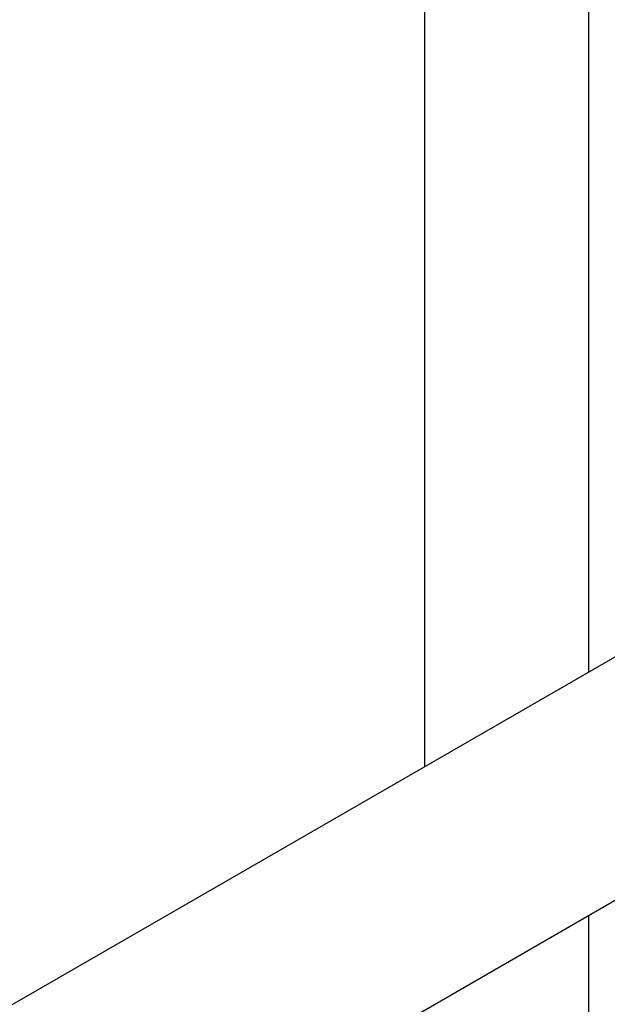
# Paper-space layout 'Sheet1' of a CAD drawing. Header units: millimetres. Extents: x 0 to 23548, y 0 to 16632.
# Tile 73 of 143: x 5873 to 5922, y 4166 to 4248. Entities that reach past the tile are written whole.
import ezdxf

# ---------------------------------------------------------------- set-up
doc = ezdxf.new("R2010")
doc.units = ezdxf.units.MM
doc.linetypes.add('SLD-Sólida', pattern=[0])

psp = doc.layouts.new('Sheet1')

# ---------------------------------------------------------------- linework, layer by layer
at = {"color": 7, "linetype": 'SLD-Sólida', "lineweight": 25, "ltscale": 28}
for p, q in [((5906.474, 4261.945), (5906.474, 4185.602)), ((5920.086, 4254.087), (5920.086, 4193.46)), ((5933.499, 4201.204), (5775.465, 4109.972)), ((5784.214, 4094.816), (5942.249, 4186.048)), ((5920.086, 4173.253), (5920.086, 4153.456))]:
    psp.add_line(p, q, dxfattribs=at)

doc.saveas('drawing.dxf')
